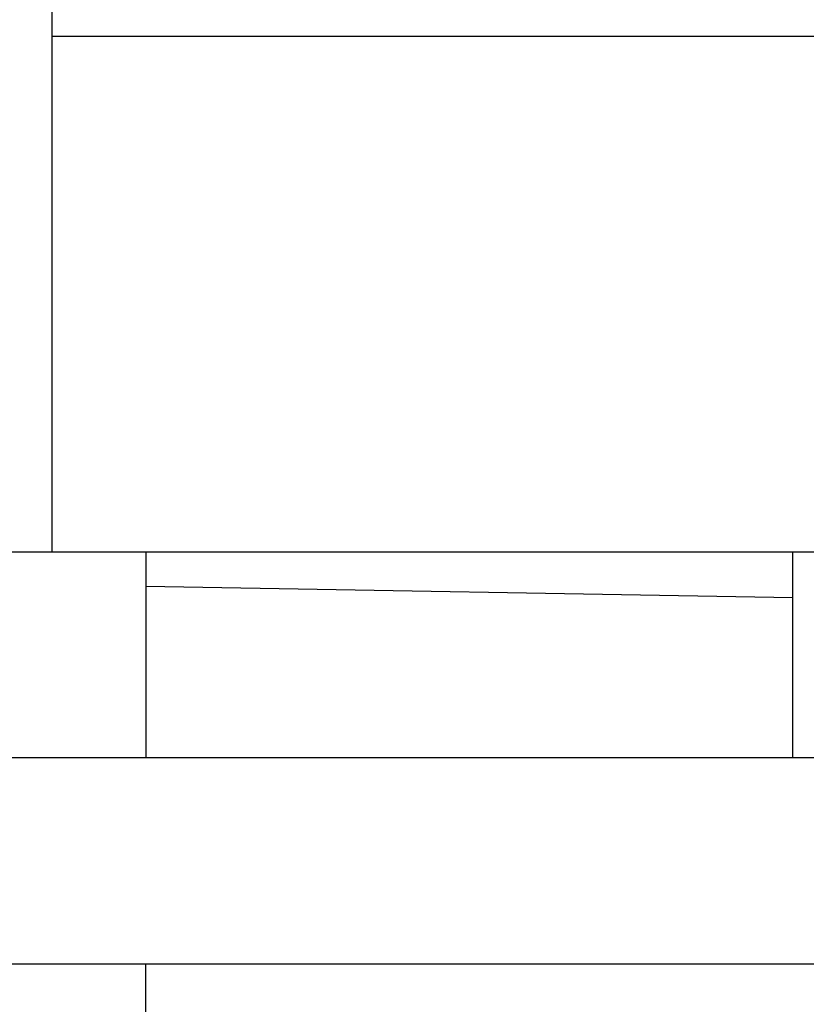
# Model space of a CAD drawing. Header units: millimetres. Extents: x 0 to 5600, y -1552 to 3960.
# Tile 14 of 199: x 2320 to 2404, y 697 to 802. Entities that reach past the tile are written whole.
import ezdxf

# ---------------------------------------------------------------- set-up
doc = ezdxf.new("R2010")
doc.units = ezdxf.units.MM
doc.header["$LTSCALE"] = 308
doc.layers.get('0').update_dxf_attribs({"linetype": 'CONTINUOUS'})

msp = doc.modelspace()

# ---------------------------------------------------------------- linework, layer by layer
at = {"color": 7, "linetype": 'Continuous'}
for p, q in [((2323.83, 744.87), (2323.83, 1084.87)), ((2323.83, 799.87), (2462.58, 799.87)), ((2188.83, 744.87), (3188.83, 744.87)), ((2333.83, 744.87), (2333.83, 722.87)), ((2402.83, 722.87), (2402.83, 744.87)), ((2333.83, 741.2), (2402.83, 739.99)), ((3188.83, 722.87), (2188.83, 722.87)), ((3188.83, 700.87), (2188.83, 700.87)), ((2333.83, 600.87), (2333.83, 700.87))]:
    msp.add_line(p, q, dxfattribs=at)

doc.saveas('drawing.dxf')
